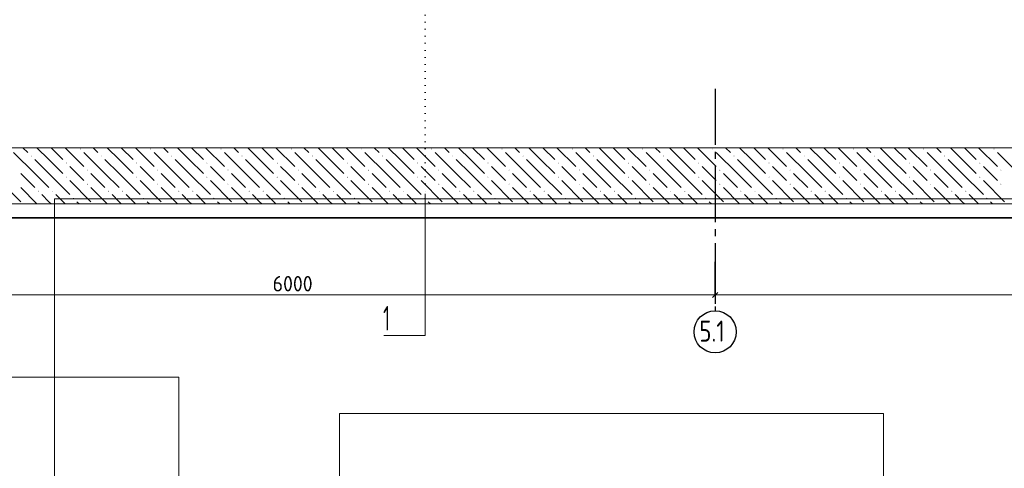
# Model space of a CAD drawing. Header units: millimetres. Extents: x 0 to 59400, y 0 to 42000.
# Tile 20 of 35: x 21977 to 35989, y 27888 to 34272. Entities that reach past the tile are written whole.
import ezdxf

# ---------------------------------------------------------------- set-up
doc = ezdxf.new("R2010")
doc.units = ezdxf.units.MM
doc.linetypes.add('______5', pattern=[1100, 800, -100, 100, -100])
doc.linetypes.add('______9', pattern=[100, 0, -100])
for name, color, linetype, lineweight in [('Standard', 7, 'Continuous', 25), ('Размерная линия_ общее', 7, 'Continuous', 13), ('Сечения символ', 7, 'Continuous', 25), ('Фоновоя арматура Х1', 52, 'Continuous', 25)]:
    doc.layers.add(name, color=color, linetype=linetype, lineweight=lineweight)
doc.layers.add('Оси', color=7, linetype='______5')
doc.styles.add('ISOCPEUR', font='txt')

msp = doc.modelspace()

# ---------------------------------------------------------------- hatches: boundary and pattern name
at = {"layer": 'Фоновоя арматура Х1', "linetype": 'Continuous', "lineweight": 18, "transparency": 33554687}
for points in [[(22835, 32432), (22841, 32438), (22848, 32432), (22841, 32425)], [(23835, 32432), (23841, 32438), (23848, 32432), (23841, 32425)], [(24835, 32432), (24841, 32438), (24848, 32432), (24841, 32425)], [(25835, 32432), (25841, 32438), (25848, 32432), (25841, 32425)], [(26835, 32432), (26841, 32438), (26848, 32432), (26841, 32425)], [(27835, 32432), (27841, 32438), (27848, 32432), (27841, 32425)], [(28835, 32432), (28841, 32438), (28848, 32432), (28841, 32425)], [(29835, 32432), (29841, 32438), (29848, 32432), (29841, 32425)], [(30835, 32432), (30841, 32438), (30848, 32432), (30841, 32425)], [(31835, 32432), (31841, 32438), (31848, 32432), (31841, 32425)], [(32835, 32432), (32841, 32438), (32848, 32432), (32841, 32425)], [(33835, 32432), (33841, 32438), (33848, 32432), (33841, 32425)], [(34835, 32432), (34841, 32438), (34848, 32432), (34841, 32425)], [(35835, 32432), (35841, 32438), (35848, 32432), (35841, 32425)], [(22135, 32332), (22141, 32338), (22148, 32332), (22141, 32325)], [(22635, 32232), (22641, 32238), (22648, 32232), (22641, 32225)], [(23135, 32332), (23141, 32338), (23148, 32332), (23141, 32325)], [(23635, 32232), (23641, 32238), (23648, 32232), (23641, 32225)], [(24135, 32332), (24141, 32338), (24148, 32332), (24141, 32325)], [(24635, 32232), (24641, 32238), (24648, 32232), (24641, 32225)], [(25135, 32332), (25141, 32338), (25148, 32332), (25141, 32325)], [(25635, 32232), (25641, 32238), (25648, 32232), (25641, 32225)], [(26135, 32332), (26141, 32338), (26148, 32332), (26141, 32325)], [(26635, 32232), (26641, 32238), (26648, 32232), (26641, 32225)], [(27135, 32332), (27141, 32338), (27148, 32332), (27141, 32325)], [(27635, 32232), (27641, 32238), (27648, 32232), (27641, 32225)], [(28135, 32332), (28141, 32338), (28148, 32332), (28141, 32325)], [(28635, 32232), (28641, 32238), (28648, 32232), (28641, 32225)], [(29135, 32332), (29141, 32338), (29148, 32332), (29141, 32325)], [(29635, 32232), (29641, 32238), (29648, 32232), (29641, 32225)], [(30135, 32332), (30141, 32338), (30148, 32332), (30141, 32325)], [(30635, 32232), (30641, 32238), (30648, 32232), (30641, 32225)], [(31135, 32332), (31141, 32338), (31148, 32332), (31141, 32325)], [(31635, 32232), (31641, 32238), (31648, 32232), (31641, 32225)], [(32135, 32332), (32141, 32338), (32148, 32332), (32141, 32325)], [(32635, 32232), (32641, 32238), (32648, 32232), (32641, 32225)], [(33135, 32332), (33141, 32338), (33148, 32332), (33141, 32325)], [(33635, 32232), (33641, 32238), (33648, 32232), (33641, 32225)], [(34135, 32332), (34141, 32338), (34148, 32332), (34141, 32325)], [(34635, 32232), (34641, 32238), (34648, 32232), (34641, 32225)], [(35135, 32332), (35141, 32338), (35148, 32332), (35141, 32325)], [(35635, 32232), (35641, 32238), (35648, 32232), (35641, 32225)], [(22935, 32132), (22941, 32138), (22948, 32132), (22941, 32125)], [(23935, 32132), (23941, 32138), (23948, 32132), (23941, 32125)], [(24935, 32132), (24941, 32138), (24948, 32132), (24941, 32125)], [(25935, 32132), (25941, 32138), (25948, 32132), (25941, 32125)], [(26935, 32132), (26941, 32138), (26948, 32132), (26941, 32125)], [(27935, 32132), (27941, 32138), (27948, 32132), (27941, 32125)], [(28935, 32132), (28941, 32138), (28948, 32132), (28941, 32125)], [(29935, 32132), (29941, 32138), (29948, 32132), (29941, 32125)], [(30935, 32132), (30941, 32138), (30948, 32132), (30941, 32125)], [(31935, 32132), (31941, 32138), (31948, 32132), (31941, 32125)], [(32935, 32132), (32941, 32138), (32948, 32132), (32941, 32125)], [(33935, 32132), (33941, 32138), (33948, 32132), (33941, 32125)], [(34935, 32132), (34941, 32138), (34948, 32132), (34941, 32125)], [(35935, 32132), (35941, 32138), (35948, 32132), (35941, 32125)], [(22635, 32032), (22641, 32038), (22648, 32032), (22641, 32025)], [(23635, 32032), (23641, 32038), (23648, 32032), (23641, 32025)], [(24635, 32032), (24641, 32038), (24648, 32032), (24641, 32025)], [(25635, 32032), (25641, 32038), (25648, 32032), (25641, 32025)], [(26635, 32032), (26641, 32038), (26648, 32032), (26641, 32025)], [(27635, 32032), (27641, 32038), (27648, 32032), (27641, 32025)], [(28635, 32032), (28641, 32038), (28648, 32032), (28641, 32025)], [(29635, 32032), (29641, 32038), (29648, 32032), (29641, 32025)], [(30635, 32032), (30641, 32038), (30648, 32032), (30641, 32025)], [(31635, 32032), (31641, 32038), (31648, 32032), (31641, 32025)], [(32635, 32032), (32641, 32038), (32648, 32032), (32641, 32025)], [(33635, 32032), (33641, 32038), (33648, 32032), (33641, 32025)], [(34635, 32032), (34641, 32038), (34648, 32032), (34641, 32025)], [(35635, 32032), (35641, 32038), (35648, 32032), (35641, 32025)], [(22235, 31832), (22241, 31838), (22248, 31832), (22241, 31825)], [(22435, 31832), (22441, 31838), (22448, 31832), (22441, 31825)], [(22935, 31932), (22941, 31938), (22948, 31932), (22941, 31925)], [(23235, 31832), (23241, 31838), (23248, 31832), (23241, 31825)], [(23435, 31832), (23441, 31838), (23448, 31832), (23441, 31825)], [(23935, 31932), (23941, 31938), (23948, 31932), (23941, 31925)], [(24235, 31832), (24241, 31838), (24248, 31832), (24241, 31825)], [(24435, 31832), (24441, 31838), (24448, 31832), (24441, 31825)], [(24935, 31932), (24941, 31938), (24948, 31932), (24941, 31925)], [(25235, 31832), (25241, 31838), (25248, 31832), (25241, 31825)], [(25435, 31832), (25441, 31838), (25448, 31832), (25441, 31825)], [(25935, 31932), (25941, 31938), (25948, 31932), (25941, 31925)], [(26235, 31832), (26241, 31838), (26248, 31832), (26241, 31825)], [(26435, 31832), (26441, 31838), (26448, 31832), (26441, 31825)], [(26935, 31932), (26941, 31938), (26948, 31932), (26941, 31925)], [(27235, 31832), (27241, 31838), (27248, 31832), (27241, 31825)], [(27435, 31832), (27441, 31838), (27448, 31832), (27441, 31825)], [(27935, 31932), (27941, 31938), (27948, 31932), (27941, 31925)], [(28235, 31832), (28241, 31838), (28248, 31832), (28241, 31825)], [(28435, 31832), (28441, 31838), (28448, 31832), (28441, 31825)], [(28935, 31932), (28941, 31938), (28948, 31932), (28941, 31925)], [(29235, 31832), (29241, 31838), (29248, 31832), (29241, 31825)], [(29435, 31832), (29441, 31838), (29448, 31832), (29441, 31825)], [(29935, 31932), (29941, 31938), (29948, 31932), (29941, 31925)], [(30235, 31832), (30241, 31838), (30248, 31832), (30241, 31825)], [(30435, 31832), (30441, 31838), (30448, 31832), (30441, 31825)], [(30935, 31932), (30941, 31938), (30948, 31932), (30941, 31925)], [(31235, 31832), (31241, 31838), (31248, 31832), (31241, 31825)], [(31435, 31832), (31441, 31838), (31448, 31832), (31441, 31825)], [(31935, 31932), (31941, 31938), (31948, 31932), (31941, 31925)], [(32235, 31832), (32241, 31838), (32248, 31832), (32241, 31825)], [(32435, 31832), (32441, 31838), (32448, 31832), (32441, 31825)], [(32935, 31932), (32941, 31938), (32948, 31932), (32941, 31925)], [(33235, 31832), (33241, 31838), (33248, 31832), (33241, 31825)], [(33435, 31832), (33441, 31838), (33448, 31832), (33441, 31825)], [(33935, 31932), (33941, 31938), (33948, 31932), (33941, 31925)], [(34235, 31832), (34241, 31838), (34248, 31832), (34241, 31825)], [(34435, 31832), (34441, 31838), (34448, 31832), (34441, 31825)], [(34935, 31932), (34941, 31938), (34948, 31932), (34941, 31925)], [(35235, 31832), (35241, 31838), (35248, 31832), (35241, 31825)], [(35435, 31832), (35441, 31838), (35448, 31832), (35441, 31825)], [(35935, 31932), (35941, 31938), (35948, 31932), (35941, 31925)], [(22735, 31732), (22741, 31738), (22748, 31732), (22741, 31725)], [(23735, 31732), (23741, 31738), (23748, 31732), (23741, 31725)], [(24735, 31732), (24741, 31738), (24748, 31732), (24741, 31725)], [(25735, 31732), (25741, 31738), (25748, 31732), (25741, 31725)], [(26735, 31732), (26741, 31738), (26748, 31732), (26741, 31725)], [(27735, 31732), (27741, 31738), (27748, 31732), (27741, 31725)], [(28735, 31732), (28741, 31738), (28748, 31732), (28741, 31725)], [(29735, 31732), (29741, 31738), (29748, 31732), (29741, 31725)], [(30735, 31732), (30741, 31738), (30748, 31732), (30741, 31725)], [(31735, 31732), (31741, 31738), (31748, 31732), (31741, 31725)], [(32735, 31732), (32741, 31738), (32748, 31732), (32741, 31725)], [(33735, 31732), (33741, 31738), (33748, 31732), (33741, 31725)], [(34735, 31732), (34741, 31738), (34748, 31732), (34741, 31725)], [(35735, 31732), (35741, 31738), (35748, 31732), (35741, 31725)]]:
    msp.add_hatch(color=7, dxfattribs=at).paths.add_polyline_path(points, flags=16)

# ---------------------------------------------------------------- linework, layer by layer
at = {"layer": 'Standard', "color": 254, "linetype": 'Continuous', "lineweight": 35, "true_color": 0xc4c4ff, "transparency": 33554687}
msp.add_lwpolyline([(4994, 31450), (48234, 31450), (48234, 39130), (4994, 39130), (4994, 31450)], dxfattribs=at)
at = {"layer": 'Standard', "color": 7, "linetype": 'Continuous', "lineweight": 13, "transparency": 33554687}
for points in [[(22473, 6000), (58900, 6000), (58900, 31723), (22473, 31723), (22473, 6000)], [(2000, 29183), (2000, 500), (24244, 500), (24244, 29183), (2000, 29183)]]:
    msp.add_lwpolyline(points, dxfattribs=at)
at = {"layer": 'Standard', "color": 254, "linetype": 'Continuous', "lineweight": 18, "true_color": 0xc4c4ff, "transparency": 33554687}
msp.add_lwpolyline([(26528, 8103), (34269, 8103), (34269, 28668), (26528, 28668), (26528, 8103)], dxfattribs=at)
at = {"layer": 'Оси', "color": 8, "linetype": '______5', "lineweight": -3, "transparency": 33554687}
msp.add_line((31874, 33290), (31874, 30130), dxfattribs=at)
at = {"layer": 'Оси', "color": 7, "linetype": 'Continuous', "lineweight": -3, "transparency": 33554687}
msp.add_circle((31874, 29830), 300, dxfattribs=at)
at = {"layer": 'Размерная линия_ общее', "color": 253, "linetype": 'Continuous', "lineweight": -3, "true_color": 0xa0a0a0, "transparency": 33554687}
for q in [(31874, 30480), (31874, 30230)]:
    msp.add_line((31874, 30355), q, dxfattribs=at)
at = {"layer": 'Размерная линия_ общее', "color": 7, "linetype": 'Continuous', "lineweight": 13, "transparency": 33554687}
for p, q in [((31874, 30355), (19874, 30355)), ((42374, 30355), (31874, 30355))]:
    msp.add_line(p, q, dxfattribs=at)
at = {"layer": 'Размерная линия_ общее', "color": 7, "linetype": 'Continuous', "lineweight": 25, "transparency": 33554687}
msp.add_line((31912, 30392), (31837, 30317), dxfattribs=at)
at = {"layer": 'Размерная линия_ общее', "color": 253, "linetype": 'Continuous', "lineweight": -3, "true_color": 0xa0a0a0, "transparency": 33554687}
msp.add_lwpolyline([(31874, 30355), (31874, 30372), (31874, 30372), (31874, 30372), (31874, 30372), (31874, 30372), (31874, 30372), (31874, 30372), (31874, 30372), (31874, 30824)], dxfattribs=at)
at = {"layer": 'Сечения символ', "color": 7, "linetype": '______9', "lineweight": 13, "transparency": 33554687}
msp.add_line((27749, 38140), (27749, 31796), dxfattribs=at)
at = {"layer": 'Сечения символ', "color": 7, "linetype": 'Continuous', "lineweight": 13, "transparency": 33554687}
msp.add_lwpolyline([(27749, 31796), (27749, 29780), (27159, 29780)], dxfattribs=at)
at = {"layer": 'Фоновоя арматура Х1', "color": 7, "linetype": 'Continuous', "lineweight": 13, "transparency": 33554687}
for p, q in [((42374, 32450), (6374, 32450)), ((5574, 31650), (46534, 31650))]:
    msp.add_line(p, q, dxfattribs=at)
at = {"layer": 'Фоновоя арматура Х1', "color": 252, "linetype": 'Continuous', "lineweight": 18, "true_color": 0x8f8f8f, "transparency": 33554687}
for p, q in [((22191, 32082), (21891, 32382)), ((22023, 32450), (22091, 32382)), ((22391, 32282), (22223, 32450)), ((22423, 32450), (22591, 32282)), ((22623, 32450), (22891, 32182)), ((23191, 32082), (22891, 32382)), ((23023, 32450), (23091, 32382)), ((23391, 32282), (23223, 32450)), ((23423, 32450), (23591, 32282)), ((23623, 32450), (23891, 32182)), ((24191, 32082), (23891, 32382)), ((24023, 32450), (24091, 32382)), ((24391, 32282), (24223, 32450)), ((24423, 32450), (24591, 32282)), ((24623, 32450), (24891, 32182)), ((25191, 32082), (24891, 32382)), ((25023, 32450), (25091, 32382)), ((25391, 32282), (25223, 32450)), ((25423, 32450), (25591, 32282)), ((25623, 32450), (25891, 32182)), ((26191, 32082), (25891, 32382)), ((26023, 32450), (26091, 32382)), ((26391, 32282), (26223, 32450)), ((26423, 32450), (26591, 32282)), ((26623, 32450), (26891, 32182)), ((27191, 32082), (26891, 32382)), ((27023, 32450), (27091, 32382)), ((27391, 32282), (27223, 32450)), ((27423, 32450), (27591, 32282)), ((27623, 32450), (27891, 32182)), ((28191, 32082), (27891, 32382)), ((28023, 32450), (28091, 32382)), ((28391, 32282), (28223, 32450)), ((28423, 32450), (28591, 32282)), ((28623, 32450), (28891, 32182)), ((29191, 32082), (28891, 32382)), ((29023, 32450), (29091, 32382)), ((29391, 32282), (29223, 32450)), ((29423, 32450), (29591, 32282)), ((29623, 32450), (29891, 32182)), ((30191, 32082), (29891, 32382)), ((30023, 32450), (30091, 32382)), ((30391, 32282), (30223, 32450)), ((30423, 32450), (30591, 32282)), ((30623, 32450), (30891, 32182)), ((31191, 32082), (30891, 32382)), ((31023, 32450), (31091, 32382)), ((31391, 32282), (31223, 32450)), ((31423, 32450), (31591, 32282)), ((31623, 32450), (31891, 32182)), ((32191, 32082), (31891, 32382)), ((32023, 32450), (32091, 32382)), ((32391, 32282), (32223, 32450)), ((32423, 32450), (32591, 32282)), ((32623, 32450), (32891, 32182)), ((33191, 32082), (32891, 32382)), ((33023, 32450), (33091, 32382)), ((33391, 32282), (33223, 32450)), ((33423, 32450), (33591, 32282)), ((33623, 32450), (33891, 32182)), ((34191, 32082), (33891, 32382)), ((34023, 32450), (34091, 32382)), ((34391, 32282), (34223, 32450)), ((34423, 32450), (34591, 32282)), ((34623, 32450), (34891, 32182)), ((35191, 32082), (34891, 32382)), ((35023, 32450), (35091, 32382)), ((35391, 32282), (35223, 32450)), ((35423, 32450), (35591, 32282)), ((35623, 32450), (35891, 32182)), ((36191, 32082), (35891, 32382)), ((22191, 32282), (22391, 32082)), ((22391, 32282), (22591, 32082)), ((23191, 32282), (23391, 32082)), ((23391, 32282), (23591, 32082)), ((24191, 32282), (24391, 32082)), ((24391, 32282), (24591, 32082)), ((25191, 32282), (25391, 32082)), ((25391, 32282), (25591, 32082)), ((26191, 32282), (26391, 32082)), ((26391, 32282), (26591, 32082)), ((27191, 32282), (27391, 32082)), ((27391, 32282), (27591, 32082)), ((28191, 32282), (28391, 32082)), ((28391, 32282), (28591, 32082)), ((29191, 32282), (29391, 32082)), ((29391, 32282), (29591, 32082)), ((30191, 32282), (30391, 32082)), ((30391, 32282), (30591, 32082)), ((31191, 32282), (31391, 32082)), ((31391, 32282), (31591, 32082)), ((32191, 32282), (32391, 32082)), ((32391, 32282), (32591, 32082)), ((33191, 32282), (33391, 32082)), ((33391, 32282), (33591, 32082)), ((34191, 32282), (34391, 32082)), ((34391, 32282), (34591, 32082)), ((35191, 32282), (35391, 32082)), ((35391, 32282), (35591, 32082)), ((22791, 32082), (22691, 32182)), ((23791, 32082), (23691, 32182)), ((24791, 32082), (24691, 32182)), ((25791, 32082), (25691, 32182)), ((26791, 32082), (26691, 32182)), ((27791, 32082), (27691, 32182)), ((28791, 32082), (28691, 32182)), ((29791, 32082), (29691, 32182)), ((30791, 32082), (30691, 32182)), ((31791, 32082), (31691, 32182)), ((32791, 32082), (32691, 32182)), ((33791, 32082), (33691, 32182)), ((34791, 32082), (34691, 32182)), ((35791, 32082), (35691, 32182)), ((21691, 31982), (21991, 31682)), ((21991, 32082), (22191, 31882)), ((22191, 32082), (22391, 31882)), ((22391, 32082), (22691, 31782)), ((22691, 31982), (22991, 31682)), ((22891, 31982), (22791, 32082)), ((22991, 32082), (23191, 31882)), ((23191, 32082), (23391, 31882)), ((23391, 32082), (23691, 31782)), ((23691, 31982), (23991, 31682)), ((23891, 31982), (23791, 32082)), ((23991, 32082), (24191, 31882)), ((24191, 32082), (24391, 31882)), ((24391, 32082), (24691, 31782)), ((24691, 31982), (24991, 31682)), ((24891, 31982), (24791, 32082)), ((24991, 32082), (25191, 31882)), ((25191, 32082), (25391, 31882)), ((25391, 32082), (25691, 31782)), ((25691, 31982), (25991, 31682)), ((25891, 31982), (25791, 32082)), ((25991, 32082), (26191, 31882)), ((26191, 32082), (26391, 31882)), ((26391, 32082), (26691, 31782)), ((26691, 31982), (26991, 31682)), ((26891, 31982), (26791, 32082)), ((26991, 32082), (27191, 31882)), ((27191, 32082), (27391, 31882)), ((27391, 32082), (27691, 31782)), ((27691, 31982), (27991, 31682)), ((27891, 31982), (27791, 32082)), ((27991, 32082), (28191, 31882)), ((28191, 32082), (28391, 31882)), ((28391, 32082), (28691, 31782)), ((28691, 31982), (28991, 31682)), ((28891, 31982), (28791, 32082)), ((28991, 32082), (29191, 31882)), ((29191, 32082), (29391, 31882)), ((29391, 32082), (29691, 31782)), ((29691, 31982), (29991, 31682)), ((29891, 31982), (29791, 32082)), ((29991, 32082), (30191, 31882)), ((30191, 32082), (30391, 31882)), ((30391, 32082), (30691, 31782)), ((30691, 31982), (30991, 31682)), ((30891, 31982), (30791, 32082)), ((30991, 32082), (31191, 31882)), ((31191, 32082), (31391, 31882)), ((31391, 32082), (31691, 31782)), ((31691, 31982), (31991, 31682)), ((31891, 31982), (31791, 32082)), ((31991, 32082), (32191, 31882)), ((32191, 32082), (32391, 31882)), ((32391, 32082), (32691, 31782)), ((32691, 31982), (32991, 31682)), ((32891, 31982), (32791, 32082)), ((32991, 32082), (33191, 31882)), ((33191, 32082), (33391, 31882)), ((33391, 32082), (33691, 31782)), ((33691, 31982), (33991, 31682)), ((33891, 31982), (33791, 32082)), ((33991, 32082), (34191, 31882)), ((34191, 32082), (34391, 31882)), ((34391, 32082), (34691, 31782)), ((34691, 31982), (34991, 31682)), ((34891, 31982), (34791, 32082)), ((34991, 32082), (35191, 31882)), ((35191, 32082), (35391, 31882)), ((35391, 32082), (35691, 31782)), ((35691, 31982), (35991, 31682)), ((35891, 31982), (35791, 32082)), ((21991, 31882), (22223, 31650)), ((22991, 31882), (23223, 31650)), ((23991, 31882), (24223, 31650)), ((24991, 31882), (25223, 31650)), ((25991, 31882), (26223, 31650)), ((26991, 31882), (27223, 31650)), ((27991, 31882), (28223, 31650)), ((28991, 31882), (29223, 31650)), ((29991, 31882), (30223, 31650)), ((30991, 31882), (31223, 31650)), ((31991, 31882), (32223, 31650)), ((32991, 31882), (33223, 31650)), ((33991, 31882), (34223, 31650)), ((34991, 31882), (35223, 31650)), ((22391, 31682), (22291, 31782)), ((22423, 31650), (22391, 31682)), ((22491, 31782), (22623, 31650)), ((22791, 31682), (22823, 31650)), ((23391, 31682), (23291, 31782)), ((23423, 31650), (23391, 31682)), ((23491, 31782), (23623, 31650)), ((23791, 31682), (23823, 31650)), ((24391, 31682), (24291, 31782)), ((24423, 31650), (24391, 31682)), ((24491, 31782), (24623, 31650)), ((24791, 31682), (24823, 31650)), ((25391, 31682), (25291, 31782)), ((25423, 31650), (25391, 31682)), ((25491, 31782), (25623, 31650)), ((25791, 31682), (25823, 31650)), ((26391, 31682), (26291, 31782)), ((26423, 31650), (26391, 31682)), ((26491, 31782), (26623, 31650)), ((26791, 31682), (26823, 31650)), ((27391, 31682), (27291, 31782)), ((27423, 31650), (27391, 31682)), ((27491, 31782), (27623, 31650)), ((27791, 31682), (27823, 31650)), ((28391, 31682), (28291, 31782)), ((28423, 31650), (28391, 31682)), ((28491, 31782), (28623, 31650)), ((28791, 31682), (28823, 31650)), ((29391, 31682), (29291, 31782)), ((29423, 31650), (29391, 31682)), ((29491, 31782), (29623, 31650)), ((29791, 31682), (29823, 31650)), ((30391, 31682), (30291, 31782)), ((30423, 31650), (30391, 31682)), ((30491, 31782), (30623, 31650)), ((30791, 31682), (30823, 31650)), ((31391, 31682), (31291, 31782)), ((31423, 31650), (31391, 31682)), ((31491, 31782), (31623, 31650)), ((31791, 31682), (31823, 31650)), ((32391, 31682), (32291, 31782)), ((32423, 31650), (32391, 31682)), ((32491, 31782), (32623, 31650)), ((32791, 31682), (32823, 31650)), ((33391, 31682), (33291, 31782)), ((33423, 31650), (33391, 31682)), ((33491, 31782), (33623, 31650)), ((33791, 31682), (33823, 31650)), ((34391, 31682), (34291, 31782)), ((34423, 31650), (34391, 31682)), ((34491, 31782), (34623, 31650)), ((34791, 31682), (34823, 31650)), ((35391, 31682), (35291, 31782)), ((35423, 31650), (35391, 31682)), ((35491, 31782), (35623, 31650)), ((35791, 31682), (35823, 31650))]:
    msp.add_line(p, q, dxfattribs=at)

# ---------------------------------------------------------------- texts
at = {"layer": 'Оси', "color": 7, "linetype": 'Continuous', "lineweight": 25, "transparency": 33554687, "insert": (31649, 29690), "char_height": 300, "width": 568.07, "attachment_point": 7, "style": 'ISOCPEUR'}
msp.add_mtext('\\W0.79;5.1', dxfattribs=at)
at = {"layer": 'Размерная линия_ общее', "color": 7, "linetype": 'Continuous', "lineweight": 25, "transparency": 33554687, "insert": (25577, 30405), "char_height": 220, "width": 718.09, "attachment_point": 7, "style": 'ISOCPEUR'}
msp.add_mtext('\\W0.93;6000', dxfattribs=at)
at = {"layer": 'Сечения символ', "color": 7, "linetype": 'Continuous', "lineweight": 35, "transparency": 33554687, "insert": (27149, 29848), "char_height": 350, "width": 272.22, "attachment_point": 7, "style": 'ISOCPEUR'}
msp.add_mtext('\\W0.56;1', dxfattribs=at)

doc.saveas('drawing.dxf')
